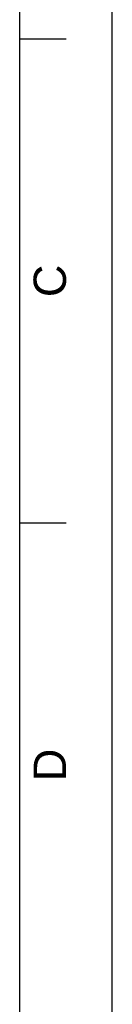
# Model space of a CAD drawing. Header units: millimetres. Extents: x 0 to 594, y 0 to 420.
# Tile 24 of 34: x 584 to 594, y 210 to 317. Entities that reach past the tile are written whole.
import ezdxf

# ---------------------------------------------------------------- set-up
doc = ezdxf.new("R2010")
doc.units = ezdxf.units.MM
doc.header["$LTSCALE"] = 32.67
doc.layers.get('0').update_dxf_attribs({"linetype": 'CONTINUOUS'})
doc.styles.add('TEXTSTYLE_2', font='arial.ttf')

# ---------------------------------------------------------------- blocks, each defined once
blk = doc.blocks.new('MARGEA2_BL0', base_point=(296.99996, 210.000076))
at = {"color": 7, "linetype": 'Continuous'}
for p, q in [((594, 0.000078), (594.000002, 420.000076)), ((594.000002, 0.000076), (594.000002, 420.000076)), ((584.000002, 10.000076), (584.000002, 410.000076)), ((589.000002, 315.000076), (584.000002, 315.000076)), ((589.000002, 262.500076), (584.000002, 262.500076))]:
    blk.add_line(p, q, dxfattribs=at)
at = {"color": 5, "linetype": 'Continuous', "style": 'TEXTSTYLE_2', "oblique": 0.00001872}
for s, p in [('C', (589.000002, 287.000076)), ('D', (589.000002, 234.500076))]:
    blk.add_text(s, height=3.5, rotation=90, dxfattribs=at).set_placement(p)

msp = doc.modelspace()

# ---------------------------------------------------------------- linework, layer by layer
at = {"color": 7, "linetype": 'Continuous'}
msp.add_line((594, 0), (594, 420), dxfattribs=at)

# ---------------------------------------------------------------- block references
at = {"color": 2, "linetype": 'Continuous'}
msp.add_blockref('MARGEA2_BL0', (297, 210), dxfattribs=at)

doc.saveas('drawing.dxf')
